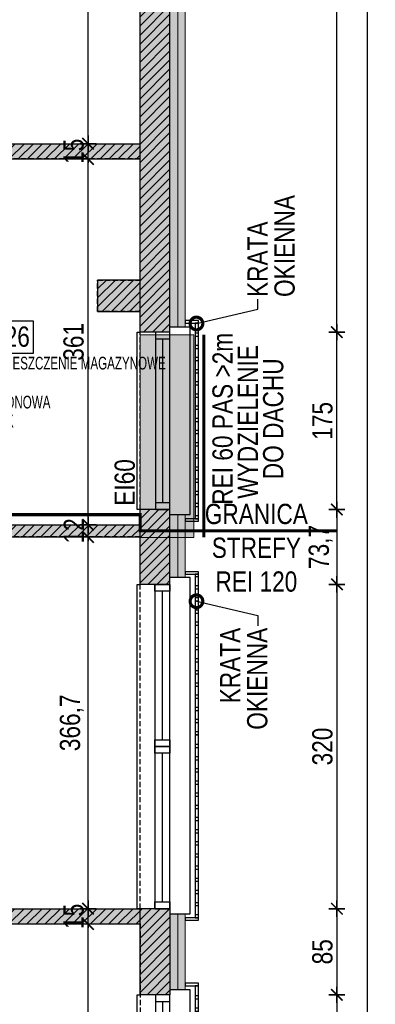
# Model space of a CAD drawing. Header units: millimetres. Extents: x 76192 to 88546, y 19309 to 25840.
# Tile 60 of 61: x 88195 to 88546, y 21896 to 22867. Entities that reach past the tile are written whole.
import ezdxf
from ezdxf import colors
from ezdxf.entities.mleader import LeaderData, LeaderLine
from ezdxf.math import Vec2, Vec3

# ---------------------------------------------------------------- set-up
doc = ezdxf.new("R2010")
doc.units = ezdxf.units.MM
doc.linetypes.add('DASHED', pattern=[0.75, 0.5, -0.25])
doc.linetypes.add('DASHED2', pattern=[0.375, 0.25, -0.125])
doc.layers.get('DEFPOINTS').update_dxf_attribs({"lineweight": 9})
for name, color, linetype in [('_HSA_HATCH_WYPEŁNIENIA_PRZEGRÓD', 205, 'Continuous'), ('_HSA_NUMERACJA POMIESZCZEN', 43, 'Continuous'), ('_HSA_OPIS', 43, 'Continuous'), ('_HSA_STOLARKA_ZEWNĘTRZNA', 132, 'Continuous'), ('_HSA_WIDOKOWE', 1, 'Continuous'), ('_HSA_WIDOKOWE_CIENKIE', 8, 'Continuous'), ('_HSA_WYM_100', 141, 'Continuous'), ('_HSA_ŚCIANY_DZIAŁOWE', 6, 'Continuous'), ('_HSA_ŚCIANY_KONSTRUKCYJNE', 3, 'Continuous'), ('_HSA_ŚCIANY_MUROWANE', 4, 'Continuous')]:
    doc.layers.add(name, color=color, linetype=linetype)
for name, color, linetype, true_color in [('_HSA_HATCH_WYPEŁNIENIA_PRZEGRÓD_P_POŻ', 7, 'Continuous', 0xef8a8a), ('_HSA_WYDZIELENIA_POŻAROWE_120_MIN', 7, 'DASHED2', 0xf11f04), ('_HSA_WYDZIELENIA_POŻAROWE_60_MIN', 7, 'DASHED2', 0x1428e1)]:
    doc.layers.add(name, color=color, linetype=linetype, true_color=true_color)
doc.layers.add('_HSA_IZOLACJA_TERMICZNA', color=2, linetype='Continuous', lineweight=5)
doc.layers.add('A- stolarka', color=221, linetype='Continuous', lineweight=20)
doc.layers.add('_HSA_NUMERACJA POMIESZCZEN POMOC', color=7, linetype='Continuous', true_color=0x38940a, plot=False)
doc.layers.add('_HSA_POWIERZCHNIA_UŻYTKOWA', color=115, linetype='DASHED', plot=False)
doc.styles.add('ARIAL_100', font='Arial.ttf', dxfattribs={"width": 0.8, "height": 20})
doc.styles.add('ARIAL_50', font='Arial Narrow.ttf', dxfattribs={"width": 0.8, "height": 10})
doc.linetypes.add('BATTING', pattern='A,0.00254,-2.54,[134,ltypeshp.shx,S=2.54,R=0,X=-2.54,Y=0],-5.08,[134,ltypeshp.shx,S=2.54,R=180,X=2.54,Y=0],-2.54', length=10.16254)
doc.dimstyles.new('WYM_WEWN_100', dxfattribs={"dimtxt": 20, "dimasz": 2, "dimexe": 10, "dimexo": 0, "dimgap": 4, "dimtad": 1, "dimdec": 1, "dimrnd": 0.1, "dimtxsty": 'ARIAL_100', "dimblk": 'Wym-03', "dimcen": 0, "dimdle": 10, "dimse1": 1, "dimse2": 1, "dimclrt": 256, "dimazin": 2, "dimtfac": 1, "dimtdec": 1, "dimtix": 1, "dimtmove": 2, "dimatfit": 0, "dimfxl": 1, "dimtolj": 1, "dimtzin": 0, "dimarcsym": 0})
pattern_1 = [(45, (16000, 0), (-4.49012806, 4.49012806), [])]

# ---------------------------------------------------------------- blocks, each defined once
blk = doc.blocks.new('otu')
for points in [[(7162.02, 9254.01), (7177.02, 9254.01), (7177.02, 9414.01), (7162.02, 9414.01)], [(7162.02, 9414.01), (7177.02, 9414.01), (7177.02, 9407.36), (7162.02, 9407.36)], [(7177.02, 9407.36), (7169.52, 9407.36), (7169.52, 9260.67), (7177.02, 9260.67)], [(7162.02, 9260.67), (7177.02, 9260.67), (7177.02, 9254.01), (7162.02, 9254.01)]]:
    blk.add_lwpolyline(points, close=True)
blk = doc.blocks.new('*U225')
at = {"linetype": 'ByBlock', "ltscale": 10}
for p, q in [((0, 14), (175, 14)), ((0, 0), (0, 14)), ((7, 0), (7, 14)), ((168, 14), (168, 0)), ((175, 14), (175, 0)), ((0, 0), (175, 0)), ((7, 7), (168, 7))]:
    blk.add_line(p, q, dxfattribs=at)
blk = doc.blocks.new('kr')
for points in [[(7192.02, 8737), (7205.13, 8737), (7205.13, 8739.48), (7192.02, 8739.48)], [(7205.13, 8737), (7201.92, 8737), (7201.92, 8544.02), (7205.13, 8544.02)], [(7201.92, 8724.02), (7205.13, 8724.02), (7205.13, 8726.94), (7201.92, 8726.94)], [(7201.92, 8712.02), (7205.13, 8712.02), (7205.13, 8714.94), (7201.92, 8714.94)], [(7201.92, 8700.02), (7205.13, 8700.02), (7205.13, 8702.94), (7201.92, 8702.94)], [(7201.92, 8688.02), (7205.13, 8688.02), (7205.13, 8690.94), (7201.92, 8690.94)], [(7201.92, 8676.02), (7205.13, 8676.02), (7205.13, 8678.94), (7201.92, 8678.94)], [(7201.92, 8664.02), (7205.13, 8664.02), (7205.13, 8666.94), (7201.92, 8666.94)], [(7201.92, 8652.02), (7205.13, 8652.02), (7205.13, 8654.94), (7201.92, 8654.94)], [(7201.92, 8640.02), (7205.13, 8640.02), (7205.13, 8642.94), (7201.92, 8642.94)], [(7201.92, 8628.02), (7205.13, 8628.02), (7205.13, 8630.94), (7201.92, 8630.94)], [(7201.92, 8616.02), (7205.13, 8616.02), (7205.13, 8618.94), (7201.92, 8618.94)], [(7201.92, 8604.02), (7205.13, 8604.02), (7205.13, 8606.94), (7201.92, 8606.94)], [(7201.92, 8592.02), (7205.13, 8592.02), (7205.13, 8594.94), (7201.92, 8594.94)], [(7201.92, 8580.02), (7205.13, 8580.02), (7205.13, 8582.94), (7201.92, 8582.94)], [(7201.92, 8568.02), (7205.13, 8568.02), (7205.13, 8570.94), (7201.92, 8570.94)], [(7201.92, 8556.02), (7205.13, 8556.02), (7205.13, 8558.94), (7201.92, 8558.94)], [(7192.02, 8541.54), (7205.13, 8541.54), (7205.13, 8544.02), (7192.02, 8544.02)], [(7201.92, 8544.02), (7205.13, 8544.02), (7205.13, 8546.94), (7201.92, 8546.94)]]:
    blk.add_lwpolyline(points, close=True)
blk = doc.blocks.new('A$Ced0c9adf')
for points in [[(0, 341.35), (13.11, 341.35), (13.11, 343.83), (0, 343.83)], [(13.11, 341.35), (9.9, 341.35), (9.9, 183.14), (13.11, 183.14)], [(9.9, 339.14), (13.11, 339.14), (13.11, 341.35), (9.9, 341.35)], [(9.9, 327.14), (13.11, 327.14), (13.11, 330.06), (9.9, 330.06)], [(9.9, 315.14), (13.11, 315.14), (13.11, 318.06), (9.9, 318.06)], [(9.9, 303.14), (13.11, 303.14), (13.11, 306.06), (9.9, 306.06)], [(9.9, 291.14), (13.11, 291.14), (13.11, 294.06), (9.9, 294.06)], [(9.9, 279.14), (13.11, 279.14), (13.11, 282.06), (9.9, 282.06)], [(9.9, 267.14), (13.11, 267.14), (13.11, 270.06), (9.9, 270.06)], [(9.9, 255.14), (13.11, 255.14), (13.11, 258.06), (9.9, 258.06)], [(9.9, 243.14), (13.11, 243.14), (13.11, 246.06), (9.9, 246.06)], [(9.9, 231.14), (13.11, 231.14), (13.11, 234.06), (9.9, 234.06)], [(9.9, 219.14), (13.11, 219.14), (13.11, 222.06), (9.9, 222.06)], [(9.9, 207.14), (13.11, 207.14), (13.11, 210.06), (9.9, 210.06)], [(9.9, 195.14), (13.11, 195.14), (13.11, 198.06), (9.9, 198.06)], [(9.9, 183.14), (13.11, 183.14), (13.11, 186.06), (9.9, 186.06)], [(13.11, 183.14), (9.9, 183.14), (9.9, 2.48), (13.11, 2.48)], [(9.9, 170.48), (13.11, 170.48), (13.11, 173.4), (9.9, 173.4)], [(9.9, 158.48), (13.11, 158.48), (13.11, 161.4), (9.9, 161.4)], [(9.9, 146.48), (13.11, 146.48), (13.11, 149.4), (9.9, 149.4)], [(9.9, 134.48), (13.11, 134.48), (13.11, 137.4), (9.9, 137.4)], [(9.9, 122.48), (13.11, 122.48), (13.11, 125.4), (9.9, 125.4)], [(9.9, 110.48), (13.11, 110.48), (13.11, 113.4), (9.9, 113.4)], [(9.9, 98.48), (13.11, 98.48), (13.11, 101.4), (9.9, 101.4)], [(9.9, 86.48), (13.11, 86.48), (13.11, 89.4), (9.9, 89.4)], [(9.9, 74.48), (13.11, 74.48), (13.11, 77.4), (9.9, 77.4)], [(9.9, 62.48), (13.11, 62.48), (13.11, 65.4), (9.9, 65.4)], [(9.9, 50.48), (13.11, 50.48), (13.11, 53.4), (9.9, 53.4)], [(9.9, 38.48), (13.11, 38.48), (13.11, 41.4), (9.9, 41.4)], [(9.9, 26.48), (13.11, 26.48), (13.11, 29.4), (9.9, 29.4)], [(9.9, 14.48), (13.11, 14.48), (13.11, 17.4), (9.9, 17.4)], [(0, 0), (13.11, 0), (13.11, 2.48), (0, 2.48)], [(9.9, 2.48), (13.11, 2.48), (13.11, 5.4), (9.9, 5.4)]]:
    blk.add_lwpolyline(points, close=True)
blk = doc.blocks.new('NUMERACJA_POMIESZCZEŃ_200')
blk.add_lwpolyline([(50, 31.85), (0, 31.85), (0, 0), (50, 0)], close=True)
at = {"style": 'ARIAL_100', "width": 0.8}
blk.add_attdef('OPIS_TABELKA', (2.96, 6.47), '', height=20, dxfattribs=at)
at = {"layer": '_HSA_NUMERACJA POMIESZCZEN POMOC', "style": 'ARIAL_50', "width": 0.8}
for tag, p in [('NAZWA', (0, -15.93)), ('POWIERZCHNIA', (0, -35.3)), ('POSADZKA', (0, -54.39)), ('SUFIT', (0, -73.08))]:
    blk.add_attdef(tag, p, '', height=12.5, dxfattribs=at)
blk = doc.blocks.new('_DotSmall')
at = {"color": 0, "linetype": 'ByBlock', "const_width": 0.5}
blk.add_lwpolyline([(-0.0625, 0, 1), (0.0625, 0, 1)], format="xyb", close=True, dxfattribs=at)
blk = doc.blocks.new('Wym-03')
for p, q in [((-4, 0), (4, 0)), ((0, 4), (0, -4))]:
    blk.add_line(p, q)
blk.add_lwpolyline([(-2.83, -2.83, 0.8, 0.8, 0), (2.83, 2.83, 0.05, 0.05, 0)], format="xyseb")
blk = doc.blocks.new('*D699')
at = {"layer": '_HSA_WYM_100', "color": 0, "lineweight": -2}
blk.add_line((88508.19, 22386.17), (88508.19, 22557.17), dxfattribs=at)
at = {"layer": 'DEFPOINTS', "color": 0}
for p in [(88343.19, 22559.17), (88508.19, 22559.17), (88343.19, 22384.17)]:
    blk.add_point(p, dxfattribs=at)
at = {"layer": '_HSA_WYM_100', "color": 0, "lineweight": -2, "xscale": 2, "yscale": 2, "zscale": 2}
for p, rotation in [((88508.19, 22559.17), 89.99999999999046), ((88508.19, 22384.17), 269.9999999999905)]:
    blk.add_blockref('Wym-03', p, dxfattribs=dict(at, rotation=rotation))
at = {"layer": '_HSA_WYM_100', "insert": (88493.97, 22471.67), "char_height": 20, "attachment_point": 5, "rotation": 90, "style": 'ARIAL_100'}
blk.add_mtext('\\A1;175', dxfattribs=at)
blk = doc.blocks.new('*D700')
at = {"layer": '_HSA_WYM_100', "color": 0, "lineweight": -2}
blk.add_line((88508.19, 22561.17), (88508.19, 23251.53), dxfattribs=at)
at = {"layer": 'DEFPOINTS', "color": 0}
for p in [(88358.19, 23253.53), (88508.19, 23253.53), (88343.19, 22559.17)]:
    blk.add_point(p, dxfattribs=at)
at = {"layer": '_HSA_WYM_100', "color": 0, "lineweight": -2, "xscale": 2, "yscale": 2, "zscale": 2}
for p, rotation in [((88508.19, 23253.53), 90), ((88508.19, 22559.17), 270)]:
    blk.add_blockref('Wym-03', p, dxfattribs=dict(at, rotation=rotation))
at = {"layer": '_HSA_WYM_100', "insert": (88492.17, 22906.35), "char_height": 20, "attachment_point": 5, "rotation": 90, "style": 'ARIAL_100'}
blk.add_mtext('\\A1;694,4', dxfattribs=at)
blk = doc.blocks.new('*D701')
at = {"layer": '_HSA_WYM_100', "color": 0, "lineweight": -2}
blk.add_line((88508.19, 22382.17), (88508.19, 22312.42), dxfattribs=at)
at = {"layer": 'DEFPOINTS', "color": 0}
for p in [(88343.19, 22384.17), (88343.19, 22310.42), (88508.19, 22310.42)]:
    blk.add_point(p, dxfattribs=at)
at = {"layer": '_HSA_WYM_100', "color": 0, "lineweight": -2, "xscale": 2, "yscale": 2, "zscale": 2}
for p, rotation in [((88508.19, 22384.17), 90), ((88508.19, 22310.42), 270)]:
    blk.add_blockref('Wym-03', p, dxfattribs=dict(at, rotation=rotation))
at = {"layer": '_HSA_WYM_100', "insert": (88492.17, 22347.3), "char_height": 20, "attachment_point": 5, "rotation": 90, "style": 'ARIAL_100'}
blk.add_mtext('\\A1;73,7', dxfattribs=at)
blk = doc.blocks.new('*D702')
at = {"layer": '_HSA_WYM_100', "color": 0, "lineweight": -2}
blk.add_line((88508.19, 22308.42), (88508.19, 21992.42), dxfattribs=at)
at = {"layer": 'DEFPOINTS', "color": 0}
for p in [(88343.19, 22310.42), (88343.19, 21990.42), (88508.19, 21990.42)]:
    blk.add_point(p, dxfattribs=at)
at = {"layer": '_HSA_WYM_100', "color": 0, "lineweight": -2, "xscale": 2, "yscale": 2, "zscale": 2}
for p, rotation in [((88508.19, 22310.42), 90), ((88508.19, 21990.42), 270)]:
    blk.add_blockref('Wym-03', p, dxfattribs=dict(at, rotation=rotation))
at = {"layer": '_HSA_WYM_100', "insert": (88493.97, 22150.42), "char_height": 20, "attachment_point": 5, "rotation": 90, "style": 'ARIAL_100'}
blk.add_mtext('\\A1;320', dxfattribs=at)
blk = doc.blocks.new('*D703')
at = {"layer": '_HSA_WYM_100', "color": 0, "lineweight": -2}
blk.add_line((88508.19, 21988.42), (88508.19, 21907.42), dxfattribs=at)
at = {"layer": 'DEFPOINTS', "color": 0}
for p in [(88343.19, 21990.42), (88343.19, 21905.42), (88508.19, 21905.42)]:
    blk.add_point(p, dxfattribs=at)
at = {"layer": '_HSA_WYM_100', "color": 0, "lineweight": -2, "xscale": 2, "yscale": 2, "zscale": 2}
for p, rotation in [((88508.19, 21990.42), 90), ((88508.19, 21905.42), 270)]:
    blk.add_blockref('Wym-03', p, dxfattribs=dict(at, rotation=rotation))
at = {"layer": '_HSA_WYM_100', "insert": (88493.97, 21947.92), "char_height": 20, "attachment_point": 5, "rotation": 90, "style": 'ARIAL_100'}
blk.add_mtext('\\A1;85', dxfattribs=at)
blk = doc.blocks.new('*D704')
at = {"layer": '_HSA_WYM_100', "color": 0, "lineweight": -2}
blk.add_line((88508.19, 21903.42), (88508.19, 21732.42), dxfattribs=at)
at = {"layer": 'DEFPOINTS', "color": 0}
for p in [(88343.19, 21905.42), (88343.15, 21730.42), (88508.19, 21730.42)]:
    blk.add_point(p, dxfattribs=at)
at = {"layer": '_HSA_WYM_100', "color": 0, "lineweight": -2, "xscale": 2, "yscale": 2, "zscale": 2}
for p, rotation in [((88508.19, 21905.42), 90), ((88508.19, 21730.42), 270)]:
    blk.add_blockref('Wym-03', p, dxfattribs=dict(at, rotation=rotation))
at = {"layer": '_HSA_WYM_100', "insert": (88493.97, 21817.92), "char_height": 20, "attachment_point": 5, "rotation": 90, "style": 'ARIAL_100'}
blk.add_mtext('\\A1;175', dxfattribs=at)
blk = doc.blocks.new('*D722')
at = {"layer": '_HSA_WYM_100', "color": 0, "lineweight": -2}
blk.add_line((88538.19, 23251.53), (88538.19, 19529.42), dxfattribs=at)
at = {"layer": 'DEFPOINTS', "color": 0}
for p in [(88358.19, 23253.53), (88358.19, 19527.42), (88538.19, 19527.42)]:
    blk.add_point(p, dxfattribs=at)
at = {"layer": '_HSA_WYM_100', "color": 0, "lineweight": -2, "xscale": 2, "yscale": 2, "zscale": 2}
for p, rotation in [((88538.19, 23253.53), 90), ((88538.19, 19527.42), 270)]:
    blk.add_blockref('Wym-03', p, dxfattribs=dict(at, rotation=rotation))
at = {"layer": '_HSA_WYM_100', "insert": (88522.17, 21390.48), "char_height": 20, "attachment_point": 5, "rotation": 90, "style": 'ARIAL_100'}
blk.add_mtext('\\A1;3726,1', dxfattribs=at)
blk = doc.blocks.new('*U798')
at = {"transparency": 33554559}
h = blk.add_hatch(color=256, dxfattribs=at)
h.dxf.hatch_style = 1
h.paths.add_polyline_path([(0, 53), (-200, 53), (-200, 0), (0, 0)])
at = {"linetype": 'DASHED2', "ltscale": 50, "const_width": 3}
blk.add_lwpolyline([(-200, -10), (0, -10)], dxfattribs=at)
at = {"layer": 'DEFPOINTS'}
blk.add_lwpolyline([(0, 53), (-200, 53), (-200, 0), (0, 0), (0, 53)], close=True, dxfattribs=at)
blk = doc.blocks.new('*D1142')
at = {"layer": '_HSA_WYM_100', "color": 0, "lineweight": -2}
blk.add_line((88262.29, 21698.88), (88262.29, 21973.42), dxfattribs=at)
at = {"layer": 'DEFPOINTS', "color": 0}
for p in [(88262.29, 21975.42), (88313.81, 21975.42), (88313.81, 21696.88)]:
    blk.add_point(p, dxfattribs=at)
at = {"layer": '_HSA_WYM_100', "color": 0, "lineweight": -2, "xscale": 2, "yscale": 2, "zscale": 2}
for p, rotation in [((88262.29, 21975.42), 90), ((88262.29, 21696.88), 270)]:
    blk.add_blockref('Wym-03', p, dxfattribs=dict(at, rotation=rotation))
at = {"layer": '_HSA_WYM_100', "insert": (88246.27, 21836.15), "char_height": 20, "attachment_point": 5, "rotation": 90, "style": 'ARIAL_100'}
blk.add_mtext('\\A1;278,5', dxfattribs=at)
blk = doc.blocks.new('*D1143')
at = {"layer": '_HSA_WYM_100', "color": 0, "lineweight": -2}
for p, q in [((88262.29, 21992.42), (88262.29, 21994.42)), ((88262.29, 21975.42), (88262.29, 21990.42)), ((88262.29, 21973.42), (88262.29, 21971.42))]:
    blk.add_line(p, q, dxfattribs=at)
at = {"layer": 'DEFPOINTS', "color": 0}
for p in [(88262.29, 21990.42), (88313.81, 21990.42), (88313.81, 21975.42)]:
    blk.add_point(p, dxfattribs=at)
at = {"layer": '_HSA_WYM_100', "color": 0, "lineweight": -2, "xscale": 2, "yscale": 2, "zscale": 2}
for p, rotation in [((88262.29, 21990.42), 270), ((88262.29, 21975.42), 90)]:
    blk.add_blockref('Wym-03', p, dxfattribs=dict(at, rotation=rotation))
at = {"layer": '_HSA_WYM_100', "insert": (88248.08, 21982.92), "char_height": 20, "attachment_point": 5, "rotation": 90, "style": 'ARIAL_100'}
blk.add_mtext('\\A1;15', dxfattribs=at)
blk = doc.blocks.new('*D1144')
at = {"layer": '_HSA_WYM_100', "color": 0, "lineweight": -2}
blk.add_line((88262.29, 21992.42), (88262.29, 22355.14), dxfattribs=at)
at = {"layer": 'DEFPOINTS', "color": 0}
for p in [(88262.29, 22357.14), (88313.81, 22357.14), (88313.81, 21990.42)]:
    blk.add_point(p, dxfattribs=at)
at = {"layer": '_HSA_WYM_100', "color": 0, "lineweight": -2, "xscale": 2, "yscale": 2, "zscale": 2}
for p, rotation in [((88262.29, 22357.14), 90), ((88262.29, 21990.42), 270)]:
    blk.add_blockref('Wym-03', p, dxfattribs=dict(at, rotation=rotation))
at = {"layer": '_HSA_WYM_100', "insert": (88246.27, 22173.78), "char_height": 20, "attachment_point": 5, "rotation": 90, "style": 'ARIAL_100'}
blk.add_mtext('\\A1;366,7', dxfattribs=at)
blk = doc.blocks.new('*D1145')
at = {"layer": '_HSA_WYM_100', "color": 0, "lineweight": -2}
for p, q in [((88262.29, 22371.14), (88262.29, 22373.14)), ((88262.29, 22357.14), (88262.29, 22369.14)), ((88262.29, 22355.14), (88262.29, 22353.14))]:
    blk.add_line(p, q, dxfattribs=at)
at = {"layer": 'DEFPOINTS', "color": 0}
for p in [(88262.29, 22369.14), (88313.81, 22369.14), (88313.81, 22357.14)]:
    blk.add_point(p, dxfattribs=at)
at = {"layer": '_HSA_WYM_100', "color": 0, "lineweight": -2, "xscale": 2, "yscale": 2, "zscale": 2}
for p, rotation in [((88262.29, 22369.14), 270), ((88262.29, 22357.14), 90)]:
    blk.add_blockref('Wym-03', p, dxfattribs=dict(at, rotation=rotation))
at = {"layer": '_HSA_WYM_100', "insert": (88248.25, 22363.14), "char_height": 20, "attachment_point": 5, "rotation": 90, "style": 'ARIAL_100'}
blk.add_mtext('\\A1;12', dxfattribs=at)
blk = doc.blocks.new('*D1146')
at = {"layer": '_HSA_WYM_100', "color": 0, "lineweight": -2}
blk.add_line((88262.29, 22371.14), (88262.29, 22728.14), dxfattribs=at)
at = {"layer": 'DEFPOINTS', "color": 0}
for p in [(88262.29, 22730.14), (88313.81, 22730.14), (88313.81, 22369.14)]:
    blk.add_point(p, dxfattribs=at)
at = {"layer": '_HSA_WYM_100', "color": 0, "lineweight": -2, "xscale": 2, "yscale": 2, "zscale": 2}
for p, rotation in [((88262.29, 22730.14), 90), ((88262.29, 22369.14), 270)]:
    blk.add_blockref('Wym-03', p, dxfattribs=dict(at, rotation=rotation))
at = {"layer": '_HSA_WYM_100', "insert": (88248.08, 22549.64), "char_height": 20, "attachment_point": 5, "rotation": 90, "style": 'ARIAL_100'}
blk.add_mtext('\\A1;361', dxfattribs=at)
blk = doc.blocks.new('*D1147')
at = {"layer": '_HSA_WYM_100', "color": 0, "lineweight": -2}
for p, q in [((88262.29, 22747.14), (88262.29, 22749.14)), ((88262.29, 22730.14), (88262.29, 22745.14)), ((88262.29, 22728.14), (88262.29, 22726.14))]:
    blk.add_line(p, q, dxfattribs=at)
at = {"layer": 'DEFPOINTS', "color": 0}
for p in [(88262.29, 22745.14), (88313.81, 22745.14), (88313.81, 22730.14)]:
    blk.add_point(p, dxfattribs=at)
at = {"layer": '_HSA_WYM_100', "color": 0, "lineweight": -2, "xscale": 2, "yscale": 2, "zscale": 2}
for p, rotation in [((88262.29, 22745.14), 270), ((88262.29, 22730.14), 90)]:
    blk.add_blockref('Wym-03', p, dxfattribs=dict(at, rotation=rotation))
at = {"layer": '_HSA_WYM_100', "insert": (88248.08, 22737.64), "char_height": 20, "attachment_point": 5, "rotation": 90, "style": 'ARIAL_100'}
blk.add_mtext('\\A1;15', dxfattribs=at)
blk = doc.blocks.new('*D1148')
at = {"layer": '_HSA_WYM_100', "color": 0, "lineweight": -2}
blk.add_line((88262.29, 22747.14), (88262.29, 23214.14), dxfattribs=at)
at = {"layer": 'DEFPOINTS', "color": 0}
for p in [(88262.29, 23216.14), (88296.81, 23216.14), (88313.81, 22745.14)]:
    blk.add_point(p, dxfattribs=at)
at = {"layer": '_HSA_WYM_100', "color": 0, "lineweight": -2, "xscale": 2, "yscale": 2, "zscale": 2}
for p, rotation in [((88262.29, 23216.14), 90), ((88262.29, 22745.14), 270)]:
    blk.add_blockref('Wym-03', p, dxfattribs=dict(at, rotation=rotation))
at = {"layer": '_HSA_WYM_100', "insert": (88248.25, 22980.64), "char_height": 20, "attachment_point": 5, "rotation": 90, "style": 'ARIAL_100'}
blk.add_mtext('\\A1;471', dxfattribs=at)

msp = doc.modelspace()

# ---------------------------------------------------------------- hatches: boundary and pattern name
at = {"layer": '_HSA_HATCH_WYPEŁNIENIA_PRZEGRÓD'}
h = msp.add_hatch(dxfattribs=at)
h.set_pattern_fill('ANSI31', color=256, scale=2, style=0)
h.set_pattern_definition(pattern_1)
h.paths.add_polyline_path([(88313.81, 22610.64), (88271.81, 22610.64), (88271.81, 22579.64), (88313.81, 22579.64)])
h.paths.add_polyline_path([(88343.19, 22384.17), (88313.81, 22384.17), (88313.81, 22310.42), (88343.19, 22310.42)])
h.paths.add_polyline_path([(88343.19, 21990.42), (88313.81, 21990.42), (88313.81, 21905.42), (88343.19, 21905.42)])
h.paths.add_polyline_path([(88343.19, 21730.42), (88313.81, 21730.42), (88313.81, 21619.24), (88343.19, 21619.24)])
h.paths.add_polyline_path([(88343.19, 21444.24), (88313.81, 21444.24), (88313.81, 21335.52), (88343.19, 21335.52)])
h.paths.add_polyline_path([(88313.81, 21406.25), (88263.81, 21406.25), (88263.81, 21370.53), (88313.81, 21370.53)])
h.paths.add_polyline_path([(88343.19, 21160.52), (88313.81, 21160.52), (88313.81, 21085.42), (88343.19, 21085.42)])
h.paths.add_polyline_path([(88343.19, 20910.42), (88313.81, 20910.42), (88313.81, 20749.35), (88343.19, 20749.35)])
h.paths.add_polyline_path([(88313.81, 20792.64), (88278.81, 20792.64), (88278.81, 20760.64), (88313.81, 20760.64)])
h.paths.add_polyline_path([(88343.19, 20639.35), (88313.81, 20639.35), (88313.81, 20597.92), (88343.19, 20597.92)])
h.paths.add_polyline_path([(88343.19, 20422.92), (88313.81, 20422.92), (88313.81, 20380.8), (88343.19, 20380.8)])
h.paths.add_polyline_path([(88313.81, 20205.8), (88278.81, 20205.8), (88278.81, 20172.8), (88313.81, 20172.8)])
h.paths.add_polyline_path([(80845.6, 25016.02), (85067.47, 25016.02), (85067.47, 25839.79), (80845.6, 25839.79)], flags=9)
h.paths.add_polyline_path([(86952.22, 20405.4), (87041.05, 20405.4), (87041.05, 20433.52), (86952.22, 20433.52)], flags=9)
h = msp.add_hatch(color=256, dxfattribs=at)
h.paths.add_polyline_path([(82250.33, 23216.14), (82250.33, 23253.53), (80390.33, 23253.53), (80390.33, 23216.14)])
h.paths.add_polyline_path([(84050.33, 23216.14), (84050.33, 23253.53), (82550.33, 23253.53), (82550.33, 23216.14)])
h.paths.add_polyline_path([(86450.33, 23216.14), (86450.33, 23253.53), (84350.33, 23253.53), (84350.33, 23216.14)])
h.paths.add_polyline_path([(86750.33, 23253.53), (86750.33, 23216.14), (88296.81, 23216.14), (88296.81, 23209), (88278.19, 23209), (88278.19, 23173.28), (88313.81, 23173.28), (88313.81, 22559.17), (88343.19, 22559.17), (88343.19, 22564.17), (88358.19, 22564.17), (88358.19, 23253.53)])
h.paths.add_polyline_path([(77690.33, 23216.14), (77690.33, 23253.53), (76490.33, 23253.53), (76490.33, 23216.14)])
h.paths.add_polyline_path([(77990.33, 23253.53), (77990.33, 23216.14), (80090.33, 23216.14), (80090.33, 23253.53)])
h = msp.add_hatch(dxfattribs=at)
h.set_pattern_fill('ANSI31', color=256, scale=2, style=0)
h.set_pattern_definition([(45, (16000, -5754.548), (-4.49012806, 4.49012806), [])])
h.paths.add_polyline_path([(88278.19, 23173.28), (88278.19, 23209), (88296.81, 23209), (88296.81, 23216.14), (76490.33, 23216.14), (76490.33, 23238.53), (88343.19, 23238.53), (88343.19, 22559.17), (88313.81, 22559.17), (88313.81, 23173.28)])
h = msp.add_hatch(dxfattribs=at)
h.set_pattern_fill('ANSI31', color=256, scale=2, style=0)
h.set_pattern_definition(pattern_1)
h.paths.add_polyline_path([(87706.81, 23216.14), (87691.81, 23216.14), (87691.81, 23208.7), (87706.81, 23208.7)])
h.paths.add_polyline_path([(87727.81, 23208.7), (87677.81, 23208.7), (87677.81, 23172.98), (87727.81, 23172.98)])
h.paths.add_polyline_path([(87706.81, 23172.98), (87691.81, 23172.98), (87691.81, 23005.54), (87706.81, 23005.54)])
h.paths.add_polyline_path([(88313.81, 22745.14), (87706.81, 22745.14), (87706.81, 22856.54), (87691.81, 22856.54), (87691.81, 22705.14), (87706.81, 22705.14), (87706.81, 22730.14), (88028.81, 22730.14), (88028.81, 22702.23), (88043.81, 22702.23), (88043.81, 22730.14), (88313.81, 22730.14)])
h.paths.add_polyline_path([(88043.81, 22617.23), (88028.81, 22617.23), (88028.81, 22591.14), (87991.75, 22591.14), (87991.75, 22579.14), (88028.81, 22579.14), (88028.81, 22525.32), (88043.81, 22525.32)])
h.paths.add_polyline_path([(87921.75, 22591.14), (87822.13, 22591.14), (87822.13, 22579.14), (87860.81, 22579.14), (87860.81, 22369.14), (87706.81, 22369.14), (87706.81, 22579.14), (87752.13, 22579.14), (87752.13, 22591.14), (87706.81, 22591.14), (87706.81, 22616.14), (87691.81, 22616.14), (87691.81, 22208.9), (87706.81, 22208.9), (87706.81, 22357.14), (88313.81, 22357.14), (88313.81, 22369.14), (88073.95, 22369.14), (88073.95, 22429.09), (88063.81, 22429.09), (88043.81, 22429.09), (88043.81, 22443.09), (88063.81, 22443.09), (88073.95, 22443.09), (88073.95, 22453.09), (88063.81, 22453.09), (88043.81, 22453.09), (88043.81, 22467.09), (88063.81, 22467.09), (88073.95, 22467.09), (88073.95, 22477.09), (88063.81, 22477.09), (88043.81, 22477.09), (88043.81, 22491.09), (88063.81, 22491.09), (88073.95, 22491.09), (88073.95, 22501.09), (88063.81, 22501.09), (88043.81, 22501.09), (88043.81, 22515.09), (88063.81, 22515.09), (88073.95, 22515.09), (88073.95, 22525.32), (88028.81, 22525.32), (88028.81, 22419.09), (88043.81, 22419.09), (88063.81, 22419.09), (88063.81, 22405.09), (88043.81, 22405.09), (88028.81, 22405.09), (88028.81, 22395.09), (88043.81, 22395.09), (88063.81, 22395.09), (88063.81, 22381.09), (88043.81, 22381.09), (88028.81, 22381.09), (88028.81, 22369.14), (87873.81, 22369.14), (87873.81, 22579.14), (87921.75, 22579.14)])
h.paths.add_polyline_path([(88313.81, 21990.42), (87706.81, 21990.42), (87706.81, 22108.9), (87691.81, 22108.9), (87691.81, 21940.02), (87706.81, 21940.02), (87706.81, 21975.42), (88313.81, 21975.42)])
h.paths.add_polyline_path([(88313.81, 21696.88), (87706.81, 21696.88), (87706.81, 21840.02), (87691.81, 21840.02), (87691.81, 21568.86), (87706.81, 21568.86), (87706.81, 21681.88), (88313.81, 21681.88)])
h = msp.add_hatch(color=256, dxfattribs=at)
h.paths.add_polyline_path([(87706.81, 23216.14), (87691.81, 23216.14), (87691.81, 23208.7), (87706.81, 23208.7)])
h.paths.add_polyline_path([(87727.81, 23208.7), (87677.81, 23208.7), (87677.81, 23172.98), (87727.81, 23172.98)])
h.paths.add_polyline_path([(87706.81, 23172.98), (87691.81, 23172.98), (87691.81, 23005.54), (87706.81, 23005.54)])
h.paths.add_polyline_path([(88313.81, 22745.14), (87706.81, 22745.14), (87706.81, 22856.54), (87691.81, 22856.54), (87691.81, 22705.14), (87706.81, 22705.14), (87706.81, 22730.14), (88028.81, 22730.14), (88028.81, 22702.23), (88043.81, 22702.23), (88043.81, 22730.14), (88313.81, 22730.14)])
h.paths.add_polyline_path([(88043.81, 22617.23), (88028.81, 22617.23), (88028.81, 22591.14), (87991.75, 22591.14), (87991.75, 22579.14), (88028.81, 22579.14), (88028.81, 22525.32), (88043.81, 22525.32)])
h.paths.add_polyline_path([(88313.81, 21990.42), (87706.81, 21990.42), (87706.81, 22108.9), (87691.81, 22108.9), (87691.81, 21940.02), (87706.81, 21940.02), (87706.81, 21975.42), (88313.81, 21975.42)])
h.paths.add_polyline_path([(88313.81, 21696.88), (87706.81, 21696.88), (87706.81, 21840.02), (87691.81, 21840.02), (87691.81, 21568.86), (87706.81, 21568.86), (87706.81, 21681.88), (88313.81, 21681.88)])
h.paths.add_polyline_path([(88028.81, 22369.14), (88073.95, 22369.14), (88073.95, 22429.09), (88063.81, 22429.09), (88043.81, 22429.09), (88043.81, 22443.09), (88063.81, 22443.09), (88073.95, 22443.09), (88073.95, 22453.09), (88063.81, 22453.09), (88043.81, 22453.09), (88043.81, 22467.09), (88063.81, 22467.09), (88073.95, 22467.09), (88073.95, 22477.09), (88063.81, 22477.09), (88043.81, 22477.09), (88043.81, 22491.09), (88063.81, 22491.09), (88073.95, 22491.09), (88073.95, 22501.09), (88063.81, 22501.09), (88043.81, 22501.09), (88043.81, 22515.09), (88063.81, 22515.09), (88073.95, 22515.09), (88073.95, 22525.32), (88028.81, 22525.32), (88028.81, 22419.09), (88043.81, 22419.09), (88063.81, 22419.09), (88063.81, 22405.09), (88043.81, 22405.09), (88028.81, 22405.09), (88028.81, 22395.09), (88043.81, 22395.09), (88063.81, 22395.09), (88063.81, 22381.09), (88043.81, 22381.09), (88028.81, 22381.09)])
h.paths.add_polyline_path([(87706.81, 22352.14), (87691.81, 22352.14), (87691.81, 22208.9), (87706.81, 22208.9)])
h.paths.add_polyline_path([(87860.81, 22369.14), (87873.81, 22369.14), (87873.81, 22579.14), (87921.75, 22579.14), (87921.75, 22591.14), (87822.13, 22591.14), (87822.13, 22579.14), (87860.81, 22579.14)])
h.paths.add_polyline_path([(87691.81, 22369.14), (87706.81, 22369.14), (87706.81, 22579.14), (87752.13, 22579.14), (87752.13, 22591.14), (87706.81, 22591.14), (87706.81, 22616.14), (87691.81, 22616.14)])
msp.add_hatch(color=256, dxfattribs=at).paths.add_polyline_path([(88313.81, 22610.64), (88271.81, 22610.64), (88271.81, 22579.64), (88313.81, 22579.64)])
h = msp.add_hatch(color=256, dxfattribs=at)
h.paths.add_polyline_path([(88278.81, 20205.8), (88278.81, 20172.8), (88313.81, 20172.8), (88313.81, 20205.8)])
h.paths.add_polyline_path([(88313.81, 20422.92), (88313.81, 20380.8), (88343.19, 20380.8), (88343.19, 20385.8), (88358.19, 20385.8), (88358.19, 20417.92), (88343.19, 20417.92), (88343.19, 20422.92)])
h.paths.add_polyline_path([(88313.81, 20639.35), (88313.81, 20597.92), (88343.19, 20597.92), (88343.19, 20602.92), (88358.19, 20602.92), (88358.19, 20633.42), (88343.19, 20633.42), (88343.19, 20639.35)])
h.paths.add_polyline_path([(88313.81, 20910.42), (88313.81, 20792.64), (88278.81, 20792.64), (88278.81, 20760.64), (88313.81, 20760.64), (88313.81, 20749.35), (88343.19, 20749.35), (88343.19, 20755.42), (88358.19, 20755.42), (88358.19, 20905.42), (88343.19, 20905.42), (88343.19, 20910.42)])
h.paths.add_polyline_path([(88313.81, 21160.52), (88313.81, 21085.42), (88343.19, 21085.42), (88343.19, 21090.42), (88358.19, 21090.42), (88358.19, 21155.52), (88343.19, 21155.52), (88343.19, 21160.52)])
h.paths.add_polyline_path([(88313.81, 21444.24), (88313.81, 21406.25), (88263.81, 21406.25), (88263.81, 21370.53), (88313.81, 21370.53), (88313.81, 21335.52), (88343.19, 21335.52), (88343.19, 21340.52), (88358.19, 21340.52), (88358.19, 21439.24), (88343.19, 21439.24), (88343.19, 21444.24)])
h.paths.add_polyline_path([(88313.81, 21730.42), (88313.81, 21619.24), (88343.19, 21619.24), (88343.19, 21624.24), (88358.19, 21624.24), (88358.19, 21725.42), (88343.19, 21725.42), (88343.19, 21730.42)])
h.paths.add_polyline_path([(88313.81, 21990.42), (88313.81, 21905.42), (88343.19, 21905.42), (88343.19, 21910.42), (88358.19, 21910.42), (88358.19, 21985.42), (88343.19, 21985.42), (88343.19, 21990.42)])
h.paths.add_polyline_path([(88313.81, 22384.17), (88343.19, 22384.17), (88343.19, 22379.17), (88358.19, 22379.17), (88358.19, 22317.15), (88343.19, 22317.15), (88343.19, 22310.42), (88313.81, 22310.42)])
at = {"layer": '_HSA_HATCH_WYPEŁNIENIA_PRZEGRÓD_P_POŻ'}
h = msp.add_hatch(color=256, dxfattribs=at)
h.dxf.hatch_style = 1
h.paths.add_polyline_path([(87486.81, 22352.14), (87391.81, 22352.14), (87391.81, 22568.14), (86761.81, 22568.14), (86761.81, 22581.67), (86772.33, 22581.67), (86772.33, 22588.14), (86793.81, 22588.14), (86793.81, 22614.86), (86843.81, 22614.86), (86843.81, 22588.14), (87374.81, 22588.14), (87374.81, 22611.14), (87415.81, 22611.14), (87415.81, 22579.14), (87411.81, 22579.14), (87411.81, 22367.14), (87486.81, 22367.14)])
h.paths.add_polyline_path([(88313.81, 22369.14), (87691.81, 22369.14), (87691.81, 22367.14), (87631.81, 22367.14), (87631.81, 22352.14), (87706.81, 22352.14), (87706.81, 22357.14), (88313.81, 22357.14)])

# ---------------------------------------------------------------- linework, layer by layer
at = {"layer": '_HSA_IZOLACJA_TERMICZNA', "linetype": 'BATTING', "ltscale": 0.1}
for p, q in [((88351.19, 23253.53), (88351.19, 22564.17)), ((88351.19, 22379.17), (88351.19, 22317.15)), ((88351.19, 21985.42), (88351.19, 21910.42))]:
    msp.add_line(p, q, dxfattribs=at)
at = {"layer": '_HSA_IZOLACJA_TERMICZNA', "ltscale": 0.1}
for p, q in [((88358.19, 23253.53), (88358.19, 22564.17)), ((88358.19, 22379.17), (88358.19, 22317.15)), ((88358.19, 21985.42), (88358.19, 21910.42))]:
    msp.add_line(p, q, dxfattribs=at)
at = {"layer": '_HSA_POWIERZCHNIA_UŻYTKOWA', "ltscale": 10}
for points in [[(87706.81, 22745.14), (88313.81, 22745.14), (88313.81, 23172.98), (88278.19, 23172.98), (88278.19, 23209), (88296.81, 23209), (88296.81, 23216.14), (87727.81, 23216.14), (87727.81, 23172.98), (87706.81, 23172.98)], [(88313.81, 22730.14), (88043.81, 22730.14), (88043.81, 22525.32), (88073.95, 22525.32), (88073.95, 22369.14), (88313.81, 22369.14), (88313.81, 22579.64), (88271.81, 22579.64), (88271.81, 22610.64), (88313.81, 22610.64)], [(87706.81, 21990.42), (88313.81, 21990.42), (88313.81, 22357.14), (87706.81, 22357.14)], [(87706.81, 21975.42), (88313.81, 21975.42), (88313.81, 21696.88), (87706.81, 21696.88)]]:
    msp.add_lwpolyline(points, close=True, dxfattribs=at)
at = {"layer": '_HSA_WIDOKOWE'}
for points in [[(88313.81, 22384.17), (88310.81, 22384.17), (88310.81, 22559.17), (88313.81, 22559.17)], [(88343.19, 22379.17), (88363.19, 22379.17), (88363.19, 22564.17), (88343.19, 22564.17)], [(88343.19, 21985.42), (88363.19, 21985.42), (88363.19, 22317.15), (88343.19, 22317.15)], [(88313.81, 21990.42), (88310.81, 21990.42), (88310.81, 22310.42), (88313.81, 22310.42)], [(88313.81, 21730.42), (88310.81, 21730.42), (88310.81, 21905.42), (88313.81, 21905.42)], [(88343.19, 21725.42), (88363.19, 21725.42), (88363.19, 21910.42), (88343.19, 21910.42)]]:
    msp.add_lwpolyline(points, dxfattribs=at)
at = {"layer": '_HSA_WYDZIELENIA_POŻAROWE_120_MIN', "ltscale": 50, "const_width": 3}
msp.add_lwpolyline([(86761.81, 22637.39), (86782.33, 22637.39), (86782.33, 22598.14), (86783.81, 22598.14), (86783.81, 22624.86), (86853.81, 22624.86), (86853.81, 22598.14), (87364.81, 22598.14), (87364.81, 22621.14), (87425.81, 22621.14), (87425.81, 22569.14), (87421.82, 22569.14), (87421.99, 22377.14), (87681.81, 22377.14), (87681.81, 22379.14), (88313.81, 22379.14), (88313.81, 22363.14), (88508.19, 22363.14)], dxfattribs=at)
at = {"layer": '_HSA_ŚCIANY_DZIAŁOWE'}
for p, q in [((87706.81, 22745.14), (88313.81, 22745.14)), ((88043.81, 22730.14), (88313.81, 22730.14)), ((88073.95, 22369.14), (88313.81, 22369.14)), ((87706.81, 22357.14), (88313.81, 22357.14)), ((87706.81, 21990.42), (88313.81, 21990.42)), ((87706.81, 21975.42), (88313.81, 21975.42))]:
    msp.add_line(p, q, dxfattribs=at)
at = {"layer": '_HSA_ŚCIANY_KONSTRUKCYJNE'}
msp.add_lwpolyline([(88313.81, 22610.64), (88271.81, 22610.64), (88271.81, 22579.64), (88313.81, 22579.64)], dxfattribs=at)
at = {"layer": '_HSA_ŚCIANY_MUROWANE', "ltscale": 0.07}
for p, q in [((88343.19, 22559.17), (88343.19, 23238.53)), ((88313.81, 22559.17), (88313.81, 23172.98)), ((88313.81, 22310.42), (88313.81, 22384.17)), ((88343.19, 22310.42), (88343.19, 22384.17)), ((88343.19, 21990.42), (88343.19, 21905.42))]:
    msp.add_line(p, q, dxfattribs=at)
at = {"layer": '_HSA_ŚCIANY_MUROWANE'}
msp.add_line((88313.81, 21905.42), (88313.81, 21990.42), dxfattribs=at)
at = {"layer": '_HSA_ŚCIANY_MUROWANE', "ltscale": 0.07}
for points in [[(88343.19, 22559.17), (88313.81, 22559.17)], [(88343.19, 22384.17), (88313.81, 22384.17)], [(88343.19, 22310.42), (88313.81, 22310.42)]]:
    msp.add_lwpolyline(points, dxfattribs=at)
at = {"layer": '_HSA_ŚCIANY_MUROWANE'}
for points in [[(88343.19, 21990.42), (88313.81, 21990.42)], [(88343.19, 21905.42), (88313.81, 21905.42)]]:
    msp.add_lwpolyline(points, dxfattribs=at)
at = {"layer": 'A- stolarka'}
msp.add_line((88328.19, 21990.42), (88343.19, 21990.42), dxfattribs=at)

# ---------------------------------------------------------------- block references
at = {"layer": '_HSA_NUMERACJA POMIESZCZEN', "linetype": 'Continuous'}
msp.add_blockref('NUMERACJA_POMIESZCZEŃ_200', (88158.36, 22538.34), dxfattribs=at).add_auto_attribs({'SUFIT': 'TYNK', 'POSADZKA': 'BETONOWA', 'POWIERZCHNIA': '9.15', 'NAZWA': 'POMIESZCZENIE MAGAZYNOWE', 'OPIS_TABELKA': '0.26'})
at = {"layer": '_HSA_STOLARKA_ZEWNĘTRZNA', "xscale": -1, "rotation": 270}
for p in [(88329.19, 22384.17), (88329.19, 21730.42)]:
    msp.add_blockref('*U225', p, dxfattribs=at)
at = {"layer": '_HSA_STOLARKA_ZEWNĘTRZNA'}
for p in [(81166.17, 12896.41), (81166.17, 12736.41)]:
    msp.add_blockref('otu', p, dxfattribs=at)
at = {"layer": '_HSA_WIDOKOWE_CIENKIE', "ltscale": 10}
for name, p in [('kr', (81166.17, 13831.16)), ('A$Ced0c9adf', (88358.19, 21978.95)), ('kr', (81166.17, 13177.42))]:
    msp.add_blockref(name, p, dxfattribs=at)
at = {"layer": '_HSA_WYDZIELENIA_POŻAROWE_60_MIN', "ltscale": 100, "rotation": 90.0000000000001}
msp.add_blockref('*U798', (88366.81, 22556.65), dxfattribs=at)

# ---------------------------------------------------------------- texts
at = {"layer": '_HSA_WYDZIELENIA_POŻAROWE_120_MIN', "ltscale": 50, "insert": (88329.15, 22389.86), "char_height": 20, "width": 198.9867, "attachment_point": 1, "style": 'ARIAL_100'}
msp.add_mtext('\\pxqc;GRANICA\\PSTREFY\\PREI 120', dxfattribs=at)
at = {"layer": '_HSA_WYDZIELENIA_POŻAROWE_60_MIN', "ltscale": 100, "insert": (88385.22, 22370.62), "char_height": 20, "width": 200, "attachment_point": 1, "rotation": 90, "line_spacing_factor": 0.75, "style": 'ARIAL_100'}
msp.add_mtext('\\pxqc; REI 60 PAS >2m\\PWYDZIELENIE\\P DO DACHU', dxfattribs=at)
at = {"layer": '_HSA_WYDZIELENIA_POŻAROWE_60_MIN', "ltscale": 100, "insert": (88288.53, 22387.94), "char_height": 20, "attachment_point": 1, "rotation": 90, "style": 'ARIAL_100'}
msp.add_mtext_dynamic_manual_height_columns('EI60', width=42.579, gutter_width=100, heights=[0], dxfattribs=at)

# ---------------------------------------------------------------- dimensions: what is measured, and where the dimension line sits
at = {"layer": '_HSA_WYM_100'}
for base, p1, p2, picture, middle in [((88508.19, 23253.53), (88343.19, 22559.17), (88358.19, 23253.53), '*D700', (88492.17, 22906.35)), ((88262.29, 23216.14), (88313.81, 22745.14), (88296.81, 23216.14), '*D1148', (88248.25, 22980.64)), ((88262.29, 22745.14), (88313.81, 22730.14), (88313.81, 22745.14), '*D1147', (88248.08, 22737.64)), ((88262.29, 22730.14), (88313.81, 22369.14), (88313.81, 22730.14), '*D1146', (88248.08, 22549.64)), ((88508.186, 22310.425), (88343.186, 22384.1662), (88343.186, 22310.425), '*D701', (88492.1669, 22347.2956)), ((88262.29, 22369.14), (88313.81, 22357.14), (88313.81, 22369.14), '*D1145', (88248.25, 22363.14)), ((88262.29, 22357.14), (88313.81, 21990.42), (88313.81, 22357.14), '*D1144', (88246.27, 22173.78)), ((88508.19, 21990.42), (88343.19, 22310.42), (88343.19, 21990.42), '*D702', (88493.97, 22150.42)), ((88262.29, 21990.42), (88313.81, 21975.42), (88313.81, 21990.42), '*D1143', (88248.08, 21982.92)), ((88508.19, 21905.42), (88343.19, 21990.42), (88343.19, 21905.42), '*D703', (88493.97, 21947.92)), ((88262.29, 21975.42), (88313.81, 21696.88), (88313.81, 21975.42), '*D1142', (88246.27, 21836.15)), ((88508.19, 21730.42), (88343.19, 21905.42), (88343.15, 21730.42), '*D704', (88493.97, 21817.92))]:
    dim = msp.add_linear_dim(base=base, p1=p1, p2=p2, angle=270, dimstyle='WYM_WEWN_100', dxfattribs=at)
    dim.commit()
    dim.dimension.update_dxf_attribs({"geometry": picture, "text_midpoint": middle})
for p1, p2, distance, picture, middle in [((88358.19, 23253.53), (88358.19, 19527.42), 180, '*D722', (88522.17, 21390.48)), ((88343.19, 22384.17), (88343.19, 22559.17), -165, '*D699', (88493.97, 22471.67))]:
    dim = msp.add_aligned_dim(p1=p1, p2=p2, distance=distance, dimstyle='WYM_WEWN_100', dxfattribs=at)
    dim.commit()
    dim.dimension.update_dxf_attribs({"geometry": picture, "text_midpoint": middle})

# ---------------------------------------------------------------- leaders
at = {"layer": '_HSA_OPIS'}
ml = msp.add_multileader_mtext('Standard', dxfattribs=at)
ml.set_content('KRATA\\POKIENNA', color=256, style='ARIAL_100')
ml.set_leader_properties()
ml.set_arrow_properties(name='DOTSMALL')
ml.build(insert=Vec2(0, 0))
ml.multileader.update_dxf_attribs({"text_right_attachment_type": 3, "dogleg_length": 10, "arrow_head_size": 25})
ctx = ml.context
ctx.base_point, ctx.char_height, ctx.arrow_head_size, ctx.plane_origin, ctx.plane_x_axis, ctx.plane_y_axis = Vec3(88429.98, 22591.9), 20, 25, Vec3(87577.05, 23328.32), Vec3(0, 1), Vec3(-1, 0)
ctx.right_attachment = 3
notes = []
notes.append((ctx, [(0, (1, 1, 0), (88429.98, 22581.9), (0, 1), 10, [(0, [(88369.43, 22567.77)], 0, [])])]))
ctx.mtext.insert, ctx.mtext.text_direction, ctx.mtext.rotation, ctx.mtext.width, ctx.mtext.defined_height, ctx.mtext.line_spacing_factor = Vec3(88419.81, 22593.9), Vec3(0, 1), 1.570796, 329.0821, 173.28, 0.8
ml = msp.add_multileader_mtext('Standard', dxfattribs=at)
ml.set_content('KRATA\\POKIENNA', color=256, style='ARIAL_100')
ml.set_leader_properties()
ml.set_arrow_properties(name='DOTSMALL')
ml.build(insert=Vec2(0, 0))
ml.multileader.update_dxf_attribs({"text_right_attachment_type": 3, "dogleg_length": 10, "arrow_head_size": 25})
ctx = ml.context
ctx.base_point, ctx.char_height, ctx.arrow_head_size, ctx.plane_origin, ctx.plane_x_axis, ctx.plane_y_axis = Vec3(88402.96, 22166.01), 20, 25, Vec3(87577.05, 21533.15), Vec3(0, 1), Vec3(-1, 0)
ctx.right_attachment, ctx.text_align_type = 3, 2
notes.append((ctx, [(0, (1, 1, 0), (88429.98, 22279.57), (0, -1), 10, [(0, [(88369.43, 22293.7)], 0, [])])]))
ctx.mtext.insert, ctx.mtext.text_direction, ctx.mtext.rotation, ctx.mtext.width, ctx.mtext.defined_height, ctx.mtext.alignment, ctx.mtext.line_spacing_factor = Vec3(88392.79, 22267.57), Vec3(0, 1), 1.570796, 329.0821, 173.28, 3, 0.8
for ctx, leaders in notes:
    for number, flags, end, landing, length, lines in leaders:
        leader = LeaderData()
        leader.index, (leader.has_last_leader_line, leader.has_dogleg_vector, leader.attachment_direction) = number, flags
        leader.last_leader_point, leader.dogleg_vector, leader.dogleg_length = Vec3(end), Vec3(landing), length
        for number, points, colour, breaks in lines:
            line = LeaderLine()
            line.index, line.vertices, line.color, line.breaks = number, Vec3.list(points), colors.encode_raw_color(colour), breaks
            leader.lines.append(line)
        ctx.leaders.append(leader)

doc.saveas('drawing.dxf')
